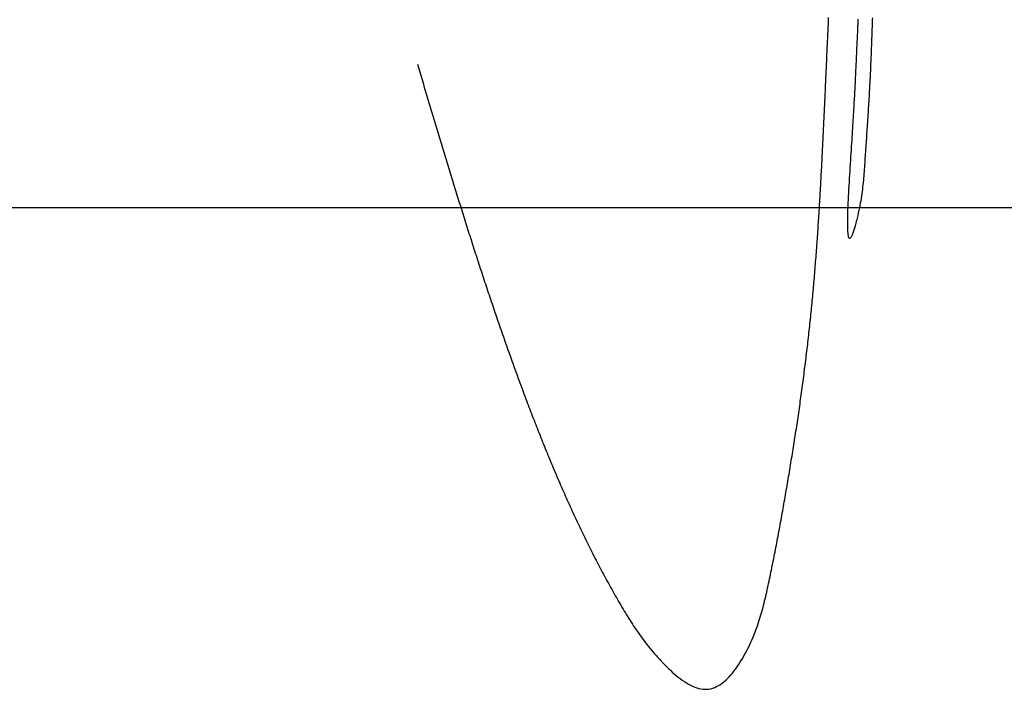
# Model space of a CAD drawing. Header units: millimetres. Extents: x 523431 to 527346, y -48565 to -47721.
# Tile 44 of 217: x 524183.45 to 524189.49, y -48000.7 to -47996.59. Entities that reach past the tile are written whole.
import ezdxf

# ---------------------------------------------------------------- set-up
doc = ezdxf.new("R2010")
doc.units = ezdxf.units.MM

msp = doc.modelspace()

# ---------------------------------------------------------------- linework, layer by layer
at = {"color": 174}
for p, q in [((524188.414, -47996.6347), (524188.4147, -47996.6205)), ((524188.4147, -47996.6205), (524188.4153, -47996.6064)), ((524188.4153, -47996.6064), (524188.416, -47996.5922)), ((524188.416, -47996.5922), (524188.4166, -47996.5781)), ((524188.5966, -47996.6295), (524188.5973, -47996.6156)), ((524188.5973, -47996.6156), (524188.598, -47996.6016)), ((524188.598, -47996.6016), (524188.5987, -47996.5876)), ((524188.6832, -47996.6211), (524188.6827, -47996.6352)), ((524188.6837, -47996.607), (524188.6832, -47996.6211)), ((524188.6842, -47996.5929), (524188.6837, -47996.607)), ((524188.6847, -47996.5788), (524188.6842, -47996.5929)), ((524188.4115, -47996.6913), (524188.4121, -47996.6771)), ((524188.4121, -47996.6771), (524188.4128, -47996.663)), ((524188.4128, -47996.663), (524188.4134, -47996.6488)), ((524188.4134, -47996.6488), (524188.414, -47996.6347)), ((524188.5935, -47996.6977), (524188.5941, -47996.6842)), ((524188.5941, -47996.6842), (524188.5947, -47996.6707)), ((524188.5947, -47996.6707), (524188.5953, -47996.657)), ((524188.5953, -47996.657), (524188.596, -47996.6433)), ((524188.596, -47996.6433), (524188.5966, -47996.6295)), ((524188.6812, -47996.6776), (524188.6807, -47996.6917)), ((524188.6817, -47996.6634), (524188.6812, -47996.6776)), ((524188.6822, -47996.6493), (524188.6817, -47996.6634)), ((524188.6827, -47996.6352), (524188.6822, -47996.6493)), ((524188.409, -47996.7479), (524188.4096, -47996.7337)), ((524188.4096, -47996.7337), (524188.4102, -47996.7196)), ((524188.4102, -47996.7196), (524188.4109, -47996.7054)), ((524188.4109, -47996.7054), (524188.4115, -47996.6913)), ((524188.5911, -47996.7504), (524188.5917, -47996.7374)), ((524188.5917, -47996.7374), (524188.5923, -47996.7242)), ((524188.5923, -47996.7242), (524188.5928, -47996.711)), ((524188.5928, -47996.711), (524188.5935, -47996.6977)), ((524188.6792, -47996.7341), (524188.6787, -47996.7483)), ((524188.6797, -47996.72), (524188.6792, -47996.7341)), ((524188.6802, -47996.7058), (524188.6797, -47996.72)), ((524188.6807, -47996.6917), (524188.6802, -47996.7058)), ((524188.4059, -47996.8186), (524188.4065, -47996.8044)), ((524188.4065, -47996.8044), (524188.4071, -47996.7903)), ((524188.4071, -47996.7903), (524188.4077, -47996.7762)), ((524188.4077, -47996.7762), (524188.4084, -47996.762)), ((524188.4084, -47996.762), (524188.409, -47996.7479)), ((524188.5883, -47996.8136), (524188.5888, -47996.8012)), ((524188.5888, -47996.8012), (524188.5894, -47996.7887)), ((524188.5894, -47996.7887), (524188.5899, -47996.776)), ((524188.5899, -47996.776), (524188.5905, -47996.7633)), ((524188.5905, -47996.7633), (524188.5911, -47996.7504)), ((524188.6766, -47996.805), (524188.676, -47996.8192)), ((524188.6771, -47996.7908), (524188.6766, -47996.805)), ((524188.6777, -47996.7766), (524188.6771, -47996.7908)), ((524188.6782, -47996.7625), (524188.6777, -47996.7766)), ((524188.6787, -47996.7483), (524188.6782, -47996.7625)), ((524185.8939, -47996.8644), (524185.898, -47996.8778)), ((524188.4034, -47996.8752), (524188.404, -47996.861)), ((524188.404, -47996.861), (524188.4046, -47996.8469)), ((524188.4046, -47996.8469), (524188.4052, -47996.8327)), ((524188.4052, -47996.8327), (524188.4059, -47996.8186)), ((524188.5855, -47996.8741), (524188.5861, -47996.8621)), ((524188.5861, -47996.8621), (524188.5866, -47996.8501)), ((524188.5866, -47996.8501), (524188.5872, -47996.838)), ((524188.5872, -47996.838), (524188.5877, -47996.8258)), ((524188.5877, -47996.8258), (524188.5883, -47996.8136)), ((524188.6743, -47996.8619), (524188.6737, -47996.8762)), ((524188.6749, -47996.8477), (524188.6743, -47996.8619)), ((524188.6755, -47996.8335), (524188.6749, -47996.8477)), ((524188.676, -47996.8192), (524188.6755, -47996.8335)), ((524185.898, -47996.8778), (524185.902, -47996.8913)), ((524185.902, -47996.8913), (524185.906, -47996.9048)), ((524185.906, -47996.9048), (524185.91, -47996.9183)), ((524185.91, -47996.9183), (524185.914, -47996.9318)), ((524188.4008, -47996.9318), (524188.4015, -47996.9176)), ((524188.4015, -47996.9176), (524188.4021, -47996.9035)), ((524188.4021, -47996.9035), (524188.4027, -47996.8893)), ((524188.4027, -47996.8893), (524188.4034, -47996.8752)), ((524188.5827, -47996.9338), (524188.5833, -47996.9219)), ((524188.5833, -47996.9219), (524188.5839, -47996.9099)), ((524188.5839, -47996.9099), (524188.5844, -47996.898)), ((524188.5844, -47996.898), (524188.585, -47996.886)), ((524188.585, -47996.886), (524188.5855, -47996.8741)), ((524188.6718, -47996.919), (524188.6711, -47996.9333)), ((524188.6724, -47996.9047), (524188.6718, -47996.919)), ((524188.6731, -47996.8904), (524188.6724, -47996.9047)), ((524188.6737, -47996.8762), (524188.6731, -47996.8904)), ((524185.914, -47996.9318), (524185.918, -47996.9453)), ((524185.918, -47996.9453), (524185.9221, -47996.9588)), ((524185.9221, -47996.9588), (524185.9261, -47996.9722)), ((524185.9261, -47996.9722), (524185.9301, -47996.9857)), ((524185.9301, -47996.9857), (524185.9341, -47996.9992)), ((524188.3983, -47996.9884), (524188.399, -47996.9742)), ((524188.399, -47996.9742), (524188.3996, -47996.9601)), ((524188.3996, -47996.9601), (524188.4002, -47996.9459)), ((524188.4002, -47996.9459), (524188.4008, -47996.9318)), ((524188.5797, -47996.9948), (524188.5804, -47996.9824)), ((524188.5804, -47996.9824), (524188.581, -47996.9702)), ((524188.581, -47996.9702), (524188.5816, -47996.958)), ((524188.5816, -47996.958), (524188.5822, -47996.9459)), ((524188.5822, -47996.9459), (524188.5827, -47996.9338)), ((524188.669, -47996.9763), (524188.6682, -47996.9907)), ((524188.6697, -47996.962), (524188.669, -47996.9763)), ((524188.6704, -47996.9476), (524188.6697, -47996.962)), ((524188.6711, -47996.9333), (524188.6704, -47996.9476)), ((524185.9341, -47996.9992), (524185.9381, -47997.0127)), ((524185.9381, -47997.0127), (524185.9422, -47997.0262)), ((524185.9422, -47997.0262), (524185.9462, -47997.0397)), ((524185.9462, -47997.0397), (524185.9502, -47997.0531)), ((524188.3952, -47997.0591), (524188.3958, -47997.045)), ((524188.3958, -47997.045), (524188.3964, -47997.0308)), ((524188.3964, -47997.0308), (524188.3971, -47997.0167)), ((524188.3971, -47997.0167), (524188.3977, -47997.0025)), ((524188.3977, -47997.0025), (524188.3983, -47996.9884)), ((524188.5764, -47997.0592), (524188.5771, -47997.0459)), ((524188.5771, -47997.0459), (524188.5778, -47997.0329)), ((524188.5778, -47997.0329), (524188.5785, -47997.0201)), ((524188.5785, -47997.0201), (524188.5791, -47997.0074)), ((524188.5791, -47997.0074), (524188.5797, -47996.9948)), ((524188.6659, -47997.0338), (524188.6651, -47997.0481)), ((524188.6667, -47997.0194), (524188.6659, -47997.0338)), ((524188.6674, -47997.005), (524188.6667, -47997.0194)), ((524188.6682, -47996.9907), (524188.6674, -47997.005)), ((524185.9502, -47997.0531), (524185.9542, -47997.0666)), ((524185.9542, -47997.0666), (524185.9583, -47997.0801)), ((524185.9583, -47997.0801), (524185.9623, -47997.0936)), ((524185.9623, -47997.0936), (524185.9663, -47997.1071)), ((524185.9663, -47997.1071), (524185.9704, -47997.1206)), ((524188.3926, -47997.1157), (524188.3932, -47997.1016)), ((524188.3932, -47997.1016), (524188.3939, -47997.0874)), ((524188.3939, -47997.0874), (524188.3945, -47997.0733)), ((524188.3945, -47997.0733), (524188.3952, -47997.0591)), ((524188.5733, -47997.1144), (524188.5741, -47997.1002)), ((524188.5741, -47997.1002), (524188.5749, -47997.0863)), ((524188.5749, -47997.0863), (524188.5756, -47997.0726)), ((524188.5756, -47997.0726), (524188.5764, -47997.0592)), ((524188.6617, -47997.1055), (524188.6608, -47997.1199)), ((524188.6625, -47997.0912), (524188.6617, -47997.1055)), ((524188.6634, -47997.0768), (524188.6625, -47997.0912)), ((524188.6642, -47997.0625), (524188.6634, -47997.0768)), ((524188.6651, -47997.0481), (524188.6642, -47997.0625)), ((524185.9704, -47997.1206), (524185.9744, -47997.134)), ((524185.9744, -47997.134), (524185.9784, -47997.1475)), ((524185.9784, -47997.1475), (524185.9825, -47997.161)), ((524185.9825, -47997.161), (524185.9865, -47997.1745)), ((524188.39, -47997.1723), (524188.3907, -47997.1581)), ((524188.3907, -47997.1581), (524188.3913, -47997.144)), ((524188.3913, -47997.144), (524188.3919, -47997.1298)), ((524188.3919, -47997.1298), (524188.3926, -47997.1157)), ((524188.5698, -47997.1741), (524188.5708, -47997.1587)), ((524188.5708, -47997.1587), (524188.5716, -47997.1436)), ((524188.5716, -47997.1436), (524188.5725, -47997.1288)), ((524188.5725, -47997.1288), (524188.5733, -47997.1144)), ((524188.6581, -47997.1628), (524188.6572, -47997.1771)), ((524188.659, -47997.1485), (524188.6581, -47997.1628)), ((524188.6599, -47997.1342), (524188.659, -47997.1485)), ((524188.6608, -47997.1199), (524188.6599, -47997.1342)), ((524185.9865, -47997.1745), (524185.9905, -47997.188)), ((524185.9905, -47997.188), (524185.9946, -47997.2015)), ((524185.9946, -47997.2015), (524185.9986, -47997.2149)), ((524185.9986, -47997.2149), (524186.0027, -47997.2284)), ((524186.0027, -47997.2284), (524186.0067, -47997.2419)), ((524188.3867, -47997.243), (524188.3874, -47997.2289)), ((524188.3874, -47997.2289), (524188.388, -47997.2147)), ((524188.388, -47997.2147), (524188.3887, -47997.2006)), ((524188.3887, -47997.2006), (524188.3893, -47997.1864)), ((524188.3893, -47997.1864), (524188.39, -47997.1723)), ((524188.5659, -47997.2393), (524188.5669, -47997.2224)), ((524188.5669, -47997.2224), (524188.5679, -47997.2059)), ((524188.5679, -47997.2059), (524188.5689, -47997.1898)), ((524188.5689, -47997.1898), (524188.5698, -47997.1741)), ((524188.6545, -47997.2198), (524188.6536, -47997.234)), ((524188.6554, -47997.2056), (524188.6545, -47997.2198)), ((524188.6563, -47997.1913), (524188.6554, -47997.2056)), ((524188.6572, -47997.1771), (524188.6563, -47997.1913)), ((524186.0067, -47997.2419), (524186.0108, -47997.2554)), ((524186.0108, -47997.2554), (524186.0148, -47997.2689)), ((524186.0148, -47997.2689), (524186.0189, -47997.2824)), ((524186.0189, -47997.2824), (524186.023, -47997.2959)), ((524188.384, -47997.2996), (524188.3847, -47997.2855)), ((524188.3847, -47997.2855), (524188.3853, -47997.2713)), ((524188.3853, -47997.2713), (524188.386, -47997.2572)), ((524188.386, -47997.2572), (524188.3867, -47997.243)), ((524188.5625, -47997.2925), (524188.5637, -47997.2744)), ((524188.5637, -47997.2744), (524188.5648, -47997.2566)), ((524188.5648, -47997.2566), (524188.5659, -47997.2393)), ((524188.6507, -47997.2764), (524188.6498, -47997.2905)), ((524188.6517, -47997.2623), (524188.6507, -47997.2764)), ((524188.6526, -47997.2482), (524188.6517, -47997.2623)), ((524188.6536, -47997.234), (524188.6526, -47997.2482)), ((524186.023, -47997.2959), (524186.027, -47997.3093)), ((524186.027, -47997.3093), (524186.0311, -47997.3228)), ((524186.0311, -47997.3228), (524186.0352, -47997.3363)), ((524186.0352, -47997.3363), (524186.0392, -47997.3498)), ((524188.3812, -47997.3562), (524188.3819, -47997.342)), ((524188.3819, -47997.342), (524188.3826, -47997.3279)), ((524188.3826, -47997.3279), (524188.3833, -47997.3138)), ((524188.3833, -47997.3138), (524188.384, -47997.2996)), ((524188.5588, -47997.3499), (524188.5601, -47997.3303)), ((524188.5601, -47997.3303), (524188.5613, -47997.3112)), ((524188.5613, -47997.3112), (524188.5625, -47997.2925)), ((524188.646, -47997.3464), (524188.6451, -47997.3602)), ((524188.647, -47997.3324), (524188.646, -47997.3464)), ((524188.6479, -47997.3185), (524188.647, -47997.3324)), ((524188.6489, -47997.3045), (524188.6479, -47997.3185)), ((524188.6498, -47997.2905), (524188.6489, -47997.3045)), ((524186.0392, -47997.3498), (524186.0433, -47997.3633)), ((524186.0433, -47997.3633), (524186.0474, -47997.3768)), ((524186.0474, -47997.3768), (524186.0515, -47997.3903)), ((524186.0515, -47997.3903), (524186.0556, -47997.4037)), ((524186.0556, -47997.4037), (524186.0597, -47997.4172)), ((524188.3784, -47997.4128), (524188.3791, -47997.3986)), ((524188.3791, -47997.3986), (524188.3798, -47997.3845)), ((524188.3798, -47997.3845), (524188.3805, -47997.3703)), ((524188.3805, -47997.3703), (524188.3812, -47997.3562)), ((524188.5548, -47997.4116), (524188.5562, -47997.3906)), ((524188.5562, -47997.3906), (524188.5575, -47997.37)), ((524188.5575, -47997.37), (524188.5588, -47997.3499)), ((524188.6423, -47997.4016), (524188.6414, -47997.4152)), ((524188.6432, -47997.3878), (524188.6423, -47997.4016)), ((524188.6442, -47997.3741), (524188.6432, -47997.3878)), ((524188.6451, -47997.3602), (524188.6442, -47997.3741)), ((524186.0597, -47997.4172), (524186.0637, -47997.4307)), ((524186.0637, -47997.4307), (524186.0678, -47997.4442)), ((524186.0678, -47997.4442), (524186.0719, -47997.4577)), ((524186.0719, -47997.4577), (524186.0761, -47997.4712)), ((524188.3747, -47997.4835), (524188.3755, -47997.4693)), ((524188.3755, -47997.4693), (524188.3762, -47997.4552)), ((524188.3762, -47997.4552), (524188.3769, -47997.441)), ((524188.3769, -47997.441), (524188.3777, -47997.4269)), ((524188.3777, -47997.4269), (524188.3784, -47997.4128)), ((524188.5505, -47997.4767), (524188.5519, -47997.4547)), ((524188.5519, -47997.4547), (524188.5534, -47997.433)), ((524188.5534, -47997.433), (524188.5548, -47997.4116)), ((524188.6378, -47997.4694), (524188.6369, -47997.4829)), ((524188.6387, -47997.456), (524188.6378, -47997.4694)), ((524188.6396, -47997.4424), (524188.6387, -47997.456)), ((524188.6405, -47997.4289), (524188.6396, -47997.4424)), ((524188.6414, -47997.4152), (524188.6405, -47997.4289)), ((524186.0761, -47997.4712), (524186.0802, -47997.4847)), ((524186.0802, -47997.4847), (524186.0843, -47997.4982)), ((524186.0843, -47997.4982), (524186.0884, -47997.5116)), ((524186.0884, -47997.5116), (524186.0925, -47997.5251)), ((524186.0925, -47997.5251), (524186.0967, -47997.5386)), ((524188.3717, -47997.54), (524188.3725, -47997.5259)), ((524188.3725, -47997.5259), (524188.3732, -47997.5118)), ((524188.3732, -47997.5118), (524188.374, -47997.4976)), ((524188.374, -47997.4976), (524188.3747, -47997.4835)), ((524188.5463, -47997.5433), (524188.5477, -47997.521)), ((524188.5477, -47997.521), (524188.5491, -47997.4988)), ((524188.5491, -47997.4988), (524188.5505, -47997.4767)), ((524188.6341, -47997.523), (524188.633, -47997.5364)), ((524188.635, -47997.5096), (524188.6341, -47997.523)), ((524188.636, -47997.4963), (524188.635, -47997.5096)), ((524188.6369, -47997.4829), (524188.636, -47997.4963)), ((524186.0967, -47997.5386), (524186.1008, -47997.5521)), ((524186.1008, -47997.5521), (524186.1049, -47997.5656)), ((524186.1049, -47997.5656), (524186.1091, -47997.5791)), ((524186.1091, -47997.5791), (524186.1132, -47997.5926)), ((524188.3686, -47997.5966), (524188.3694, -47997.5824)), ((524188.3694, -47997.5824), (524188.3702, -47997.5683)), ((524188.3702, -47997.5683), (524188.371, -47997.5542)), ((524188.371, -47997.5542), (524188.3717, -47997.54)), ((524188.5423, -47997.6098), (524188.5436, -47997.5877)), ((524188.5436, -47997.5877), (524188.5449, -47997.5655)), ((524188.5449, -47997.5655), (524188.5463, -47997.5433)), ((524188.6282, -47997.5903), (524188.6268, -47997.604)), ((524188.6296, -47997.5768), (524188.6282, -47997.5903)), ((524188.6308, -47997.5633), (524188.6296, -47997.5768)), ((524188.6319, -47997.5498), (524188.6308, -47997.5633)), ((524188.633, -47997.5364), (524188.6319, -47997.5498)), ((524186.1132, -47997.5926), (524186.1174, -47997.6061)), ((524186.1174, -47997.6061), (524186.1215, -47997.6195)), ((524186.1215, -47997.6195), (524186.1257, -47997.633)), ((524186.1257, -47997.633), (524186.1298, -47997.6465)), ((524186.1298, -47997.6465), (524186.134, -47997.66)), ((524188.3654, -47997.6531), (524188.3662, -47997.639)), ((524188.3662, -47997.639), (524188.367, -47997.6249)), ((524188.367, -47997.6249), (524188.3678, -47997.6107)), ((524188.3678, -47997.6107), (524188.3686, -47997.5966)), ((524188.5399, -47997.6532), (524188.5411, -47997.6316)), ((524188.5411, -47997.6316), (524188.5423, -47997.6098)), ((524188.6219, -47997.6454), (524188.6199, -47997.6595)), ((524188.6236, -47997.6315), (524188.6219, -47997.6454)), ((524188.6253, -47997.6177), (524188.6236, -47997.6315)), ((524188.6268, -47997.604), (524188.6253, -47997.6177)), ((524186.134, -47997.66), (524186.1382, -47997.6735)), ((524186.1382, -47997.6735), (524186.1424, -47997.687)), ((524186.1424, -47997.687), (524186.1466, -47997.7005)), ((524186.1466, -47997.7005), (524186.1508, -47997.714)), ((524188.3613, -47997.7238), (524188.3621, -47997.7097)), ((524188.3621, -47997.7097), (524188.3629, -47997.6955)), ((524188.3629, -47997.6955), (524188.3638, -47997.6814)), ((524188.3638, -47997.6814), (524188.3646, -47997.6673)), ((524188.3646, -47997.6673), (524188.3654, -47997.6531)), ((524188.5368, -47997.7157), (524188.5378, -47997.6953)), ((524188.5378, -47997.6953), (524188.5388, -47997.6744)), ((524188.5388, -47997.6744), (524188.5399, -47997.6532)), ((524188.6133, -47997.7025), (524188.6107, -47997.7171)), ((524188.6157, -47997.688), (524188.6133, -47997.7025)), ((524188.6179, -47997.6736), (524188.6157, -47997.688)), ((524188.6199, -47997.6595), (524188.6179, -47997.6736)), ((524186.1508, -47997.714), (524186.155, -47997.7275)), ((524186.155, -47997.7275), (524186.1592, -47997.741)), ((524186.1592, -47997.741), (524186.1634, -47997.7544)), ((524186.1634, -47997.7544), (524186.1676, -47997.7679)), ((524186.1676, -47997.7679), (524186.1718, -47997.7814)), ((524188.3578, -47997.7803), (524188.3586, -47997.7662)), ((524188.3586, -47997.7662), (524188.3595, -47997.7521)), ((524188.3595, -47997.7521), (524188.3604, -47997.7379)), ((524188.3604, -47997.7379), (524188.3613, -47997.7238)), ((524188.5346, -47997.7736), (524188.5352, -47997.7549)), ((524188.5352, -47997.7549), (524188.536, -47997.7356)), ((524188.536, -47997.7356), (524188.5368, -47997.7157)), ((524188.6018, -47997.7623), (524188.5984, -47997.7777)), ((524188.605, -47997.747), (524188.6018, -47997.7623)), ((524188.6079, -47997.732), (524188.605, -47997.747)), ((524188.6107, -47997.7171), (524188.6079, -47997.732)), ((524186.1718, -47997.7814), (524186.1761, -47997.7949)), ((524186.1761, -47997.7949), (524186.1803, -47997.8084)), ((524186.1803, -47997.8084), (524186.1845, -47997.8219)), ((524186.1845, -47997.8219), (524186.1888, -47997.8354)), ((524188.3541, -47997.8369), (524188.3551, -47997.8227)), ((524188.3551, -47997.8227), (524188.356, -47997.8086)), ((524188.356, -47997.8086), (524188.3569, -47997.7945)), ((524188.3569, -47997.7945), (524188.3578, -47997.7803)), ((524188.5334, -47997.8407), (524188.5335, -47997.8252)), ((524188.5335, -47997.8252), (524188.5337, -47997.8088)), ((524188.5337, -47997.8088), (524188.5341, -47997.7916)), ((524188.5341, -47997.7916), (524188.5346, -47997.7736)), ((524188.587, -47997.8252), (524188.5828, -47997.8409)), ((524188.591, -47997.8093), (524188.587, -47997.8252)), ((524188.5948, -47997.7934), (524188.591, -47997.8093)), ((524188.5984, -47997.7777), (524188.5948, -47997.7934)), ((524186.1888, -47997.8354), (524186.193, -47997.8489)), ((524186.193, -47997.8489), (524186.1973, -47997.8624)), ((524186.1973, -47997.8624), (524186.2016, -47997.8759)), ((524186.2016, -47997.8759), (524186.2058, -47997.8894)), ((524186.2058, -47997.8894), (524186.2101, -47997.9029)), ((524188.3504, -47997.8934), (524188.3513, -47997.8793)), ((524188.3513, -47997.8793), (524188.3523, -47997.8651)), ((524188.3523, -47997.8651), (524188.3532, -47997.851)), ((524188.3532, -47997.851), (524188.3541, -47997.8369)), ((524188.5335, -47997.8552), (524188.5334, -47997.8407)), ((524188.5337, -47997.8688), (524188.5335, -47997.8552)), ((524188.5341, -47997.8812), (524188.5337, -47997.8688)), ((524188.5347, -47997.8925), (524188.5341, -47997.8812)), ((524188.5354, -47997.9026), (524188.5347, -47997.8925)), ((524188.5702, -47997.884), (524188.5662, -47997.8963)), ((524188.5744, -47997.8705), (524188.5702, -47997.884)), ((524188.5786, -47997.8561), (524188.5744, -47997.8705)), ((524188.5828, -47997.8409), (524188.5786, -47997.8561)), ((524186.2101, -47997.9029), (524186.2144, -47997.9164)), ((524186.2144, -47997.9164), (524186.2187, -47997.9298)), ((524186.2187, -47997.9298), (524186.223, -47997.9433)), ((524186.223, -47997.9433), (524186.2273, -47997.9568)), ((524188.3454, -47997.964), (524188.3464, -47997.9499)), ((524188.3464, -47997.9499), (524188.3474, -47997.9358)), ((524188.3474, -47997.9358), (524188.3484, -47997.9216)), ((524188.3484, -47997.9216), (524188.3494, -47997.9075)), ((524188.3494, -47997.9075), (524188.3504, -47997.8934)), ((524188.5364, -47997.9115), (524188.5354, -47997.9026)), ((524188.5376, -47997.919), (524188.5364, -47997.9115)), ((524188.5389, -47997.9251), (524188.5376, -47997.919)), ((524188.5405, -47997.9297), (524188.5389, -47997.9251)), ((524188.5424, -47997.9329), (524188.5405, -47997.9297)), ((524188.5444, -47997.9344), (524188.5424, -47997.9329)), ((524188.5467, -47997.9343), (524188.5444, -47997.9344)), ((524188.5493, -47997.9325), (524188.5467, -47997.9343)), ((524188.5522, -47997.929), (524188.5493, -47997.9325)), ((524188.5553, -47997.9236), (524188.5522, -47997.929)), ((524188.5587, -47997.9163), (524188.5553, -47997.9236)), ((524188.5623, -47997.9071), (524188.5587, -47997.9163)), ((524188.5662, -47997.8963), (524188.5623, -47997.9071)), ((524186.2273, -47997.9568), (524186.2316, -47997.9703)), ((524186.2316, -47997.9703), (524186.236, -47997.9838)), ((524186.236, -47997.9838), (524186.2403, -47997.9973)), ((524186.2403, -47997.9973), (524186.2446, -47998.0108)), ((524186.2446, -47998.0108), (524186.249, -47998.0243)), ((524188.3413, -47998.0205), (524188.3423, -47998.0064)), ((524188.3423, -47998.0064), (524188.3434, -47997.9923)), ((524188.3434, -47997.9923), (524188.3444, -47997.9782)), ((524188.3444, -47997.9782), (524188.3454, -47997.964)), ((524186.249, -47998.0243), (524186.2534, -47998.0378)), ((524186.2534, -47998.0378), (524186.2577, -47998.0513)), ((524186.2577, -47998.0513), (524186.2621, -47998.0648)), ((524186.2621, -47998.0648), (524186.2665, -47998.0783)), ((524188.3369, -47998.077), (524188.338, -47998.0629)), ((524188.338, -47998.0629), (524188.3391, -47998.0488)), ((524188.3391, -47998.0488), (524188.3402, -47998.0346)), ((524188.3402, -47998.0346), (524188.3413, -47998.0205)), ((524186.2665, -47998.0783), (524186.2709, -47998.0918)), ((524186.2709, -47998.0918), (524186.2753, -47998.1053)), ((524186.2753, -47998.1053), (524186.2797, -47998.1188)), ((524186.2797, -47998.1188), (524186.2841, -47998.1323)), ((524186.2841, -47998.1323), (524186.2885, -47998.1458)), ((524188.3312, -47998.1476), (524188.3324, -47998.1335)), ((524188.3324, -47998.1335), (524188.3335, -47998.1194)), ((524188.3335, -47998.1194), (524188.3347, -47998.1052)), ((524188.3347, -47998.1052), (524188.3358, -47998.0911)), ((524188.3358, -47998.0911), (524188.3369, -47998.077)), ((524186.2885, -47998.1458), (524186.2929, -47998.1593)), ((524186.2929, -47998.1593), (524186.2974, -47998.1728)), ((524186.2974, -47998.1728), (524186.3018, -47998.1863)), ((524186.3018, -47998.1863), (524186.3063, -47998.1998)), ((524188.3264, -47998.2041), (524188.3276, -47998.1899)), ((524188.3276, -47998.1899), (524188.3288, -47998.1758)), ((524188.3288, -47998.1758), (524188.33, -47998.1617)), ((524188.33, -47998.1617), (524188.3312, -47998.1476)), ((524186.3063, -47998.1998), (524186.3107, -47998.2133)), ((524186.3107, -47998.2133), (524186.3152, -47998.2268)), ((524186.3152, -47998.2268), (524186.3197, -47998.2403)), ((524186.3197, -47998.2403), (524186.3242, -47998.2538)), ((524186.3242, -47998.2538), (524186.3287, -47998.2673)), ((524188.3214, -47998.2605), (524188.3227, -47998.2464)), ((524188.3227, -47998.2464), (524188.3239, -47998.2323)), ((524188.3239, -47998.2323), (524188.3252, -47998.2182)), ((524188.3252, -47998.2182), (524188.3264, -47998.2041)), ((524186.3287, -47998.2673), (524186.3332, -47998.2808)), ((524186.3332, -47998.2808), (524186.3377, -47998.2943)), ((524186.3377, -47998.2943), (524186.3423, -47998.3078)), ((524186.3423, -47998.3078), (524186.3468, -47998.3213)), ((524188.3161, -47998.3169), (524188.3175, -47998.3028)), ((524188.3175, -47998.3028), (524188.3188, -47998.2887)), ((524188.3188, -47998.2887), (524188.3201, -47998.2746)), ((524188.3201, -47998.2746), (524188.3214, -47998.2605)), ((524186.3468, -47998.3213), (524186.3514, -47998.3348)), ((524186.3514, -47998.3348), (524186.3559, -47998.3483)), ((524186.3559, -47998.3483), (524186.3605, -47998.3618)), ((524186.3605, -47998.3618), (524186.3651, -47998.3753)), ((524186.3651, -47998.3753), (524186.3697, -47998.3889)), ((524188.3092, -47998.3875), (524188.3106, -47998.3734)), ((524188.3106, -47998.3734), (524188.312, -47998.3593)), ((524188.312, -47998.3593), (524188.3134, -47998.3452)), ((524188.3134, -47998.3452), (524188.3148, -47998.3311)), ((524188.3148, -47998.3311), (524188.3161, -47998.3169)), ((524186.3697, -47998.3889), (524186.3743, -47998.4024)), ((524186.3743, -47998.4024), (524186.3789, -47998.4159)), ((524186.3789, -47998.4159), (524186.3835, -47998.4294)), ((524186.3835, -47998.4294), (524186.3881, -47998.4429)), ((524188.3034, -47998.4439), (524188.3049, -47998.4298)), ((524188.3049, -47998.4298), (524188.3064, -47998.4157)), ((524188.3064, -47998.4157), (524188.3078, -47998.4016)), ((524188.3078, -47998.4016), (524188.3092, -47998.3875)), ((524186.3881, -47998.4429), (524186.3928, -47998.4564)), ((524186.3928, -47998.4564), (524186.3974, -47998.4699)), ((524186.3974, -47998.4699), (524186.4021, -47998.4834)), ((524186.4021, -47998.4834), (524186.4068, -47998.4969)), ((524186.4068, -47998.4969), (524186.4115, -47998.5104)), ((524188.2974, -47998.5002), (524188.2989, -47998.4862)), ((524188.2989, -47998.4862), (524188.3004, -47998.4721)), ((524188.3004, -47998.4721), (524188.3019, -47998.458)), ((524188.3019, -47998.458), (524188.3034, -47998.4439)), ((524186.4115, -47998.5104), (524186.4162, -47998.5239)), ((524186.4162, -47998.5239), (524186.4209, -47998.5374)), ((524186.4209, -47998.5374), (524186.4256, -47998.5509)), ((524186.4256, -47998.5509), (524186.4303, -47998.5645)), ((524188.2895, -47998.5707), (524188.2911, -47998.5566)), ((524188.2911, -47998.5566), (524188.2927, -47998.5425)), ((524188.2927, -47998.5425), (524188.2943, -47998.5284)), ((524188.2943, -47998.5284), (524188.2958, -47998.5143)), ((524188.2958, -47998.5143), (524188.2974, -47998.5002)), ((524186.4303, -47998.5645), (524186.4351, -47998.578)), ((524186.4351, -47998.578), (524186.4398, -47998.5915)), ((524186.4398, -47998.5915), (524186.4446, -47998.605)), ((524186.4446, -47998.605), (524186.4494, -47998.6185)), ((524188.283, -47998.627), (524188.2846, -47998.6129)), ((524188.2846, -47998.6129), (524188.2863, -47998.5988)), ((524188.2863, -47998.5988), (524188.2879, -47998.5847)), ((524188.2879, -47998.5847), (524188.2895, -47998.5707)), ((524186.4494, -47998.6185), (524186.4542, -47998.632)), ((524186.4542, -47998.632), (524186.459, -47998.6455)), ((524186.459, -47998.6455), (524186.4638, -47998.6591)), ((524186.4638, -47998.6591), (524186.4686, -47998.6726)), ((524186.4686, -47998.6726), (524186.4735, -47998.6861)), ((524188.2762, -47998.6833), (524188.2779, -47998.6692)), ((524188.2779, -47998.6692), (524188.2796, -47998.6551)), ((524188.2796, -47998.6551), (524188.2813, -47998.641)), ((524188.2813, -47998.641), (524188.283, -47998.627)), ((524186.4735, -47998.6861), (524186.4783, -47998.6996)), ((524186.4783, -47998.6996), (524186.4832, -47998.7131)), ((524186.4832, -47998.7131), (524186.4881, -47998.7266)), ((524186.4881, -47998.7266), (524186.493, -47998.7402)), ((524188.2692, -47998.7395), (524188.2709, -47998.7254)), ((524188.2709, -47998.7254), (524188.2727, -47998.7114)), ((524188.2727, -47998.7114), (524188.2745, -47998.6973)), ((524188.2745, -47998.6973), (524188.2762, -47998.6833)), ((524186.493, -47998.7402), (524186.4979, -47998.7537)), ((524186.4979, -47998.7537), (524186.5028, -47998.7672)), ((524186.5028, -47998.7672), (524186.5077, -47998.7807)), ((524186.5077, -47998.7807), (524186.5126, -47998.7942)), ((524186.5126, -47998.7942), (524186.5176, -47998.8077)), ((524188.2601, -47998.8097), (524188.2619, -47998.7957)), ((524188.2619, -47998.7957), (524188.2638, -47998.7816)), ((524188.2638, -47998.7816), (524188.2656, -47998.7676)), ((524188.2656, -47998.7676), (524188.2674, -47998.7535)), ((524188.2674, -47998.7535), (524188.2692, -47998.7395)), ((524186.5176, -47998.8077), (524186.5226, -47998.8212)), ((524186.5226, -47998.8212), (524186.5275, -47998.8347)), ((524186.5275, -47998.8347), (524186.5325, -47998.8482)), ((524186.5325, -47998.8482), (524186.5375, -47998.8617)), ((524188.2526, -47998.8658), (524188.2545, -47998.8518)), ((524188.2545, -47998.8518), (524188.2564, -47998.8378)), ((524188.2564, -47998.8378), (524188.2583, -47998.8237)), ((524188.2583, -47998.8237), (524188.2601, -47998.8097)), ((524186.5375, -47998.8617), (524186.5426, -47998.8752)), ((524186.5426, -47998.8752), (524186.5476, -47998.8887)), ((524186.5476, -47998.8887), (524186.5526, -47998.9022)), ((524186.5526, -47998.9022), (524186.5577, -47998.9157)), ((524186.5577, -47998.9157), (524186.5628, -47998.9292)), ((524188.2449, -47998.9219), (524188.2468, -47998.9079)), ((524188.2468, -47998.9079), (524188.2488, -47998.8939)), ((524188.2488, -47998.8939), (524188.2507, -47998.8798)), ((524188.2507, -47998.8798), (524188.2526, -47998.8658)), ((524186.5628, -47998.9292), (524186.5679, -47998.9427)), ((524186.5679, -47998.9427), (524186.573, -47998.9562)), ((524186.573, -47998.9562), (524186.5781, -47998.9696)), ((524186.5781, -47998.9696), (524186.5832, -47998.9831)), ((524188.235, -47998.9919), (524188.237, -47998.9779)), ((524188.237, -47998.9779), (524188.239, -47998.9639)), ((524188.239, -47998.9639), (524188.241, -47998.9499)), ((524188.241, -47998.9499), (524188.2429, -47998.9359)), ((524188.2429, -47998.9359), (524188.2449, -47998.9219)), ((524186.5832, -47998.9831), (524186.5884, -47998.9966)), ((524186.5884, -47998.9966), (524186.5935, -47999.01)), ((524186.5935, -47999.01), (524186.5987, -47999.0235)), ((524186.5987, -47999.0235), (524186.6039, -47999.0369)), ((524186.6039, -47999.0369), (524186.6091, -47999.0503)), ((524188.2268, -47999.0478), (524188.2288, -47999.0338)), ((524188.2288, -47999.0338), (524188.2309, -47999.0199)), ((524188.2309, -47999.0199), (524188.2329, -47999.0059)), ((524188.2329, -47999.0059), (524188.235, -47998.9919)), ((524186.6091, -47999.0503), (524186.6143, -47999.0638)), ((524186.6143, -47999.0638), (524186.6195, -47999.0772)), ((524186.6195, -47999.0772), (524186.6248, -47999.0906)), ((524186.6248, -47999.0906), (524186.63, -47999.104)), ((524188.2184, -47999.1037), (524188.2205, -47999.0897)), ((524188.2205, -47999.0897), (524188.2226, -47999.0758)), ((524188.2226, -47999.0758), (524188.2247, -47999.0618)), ((524188.2247, -47999.0618), (524188.2268, -47999.0478)), ((524186.63, -47999.104), (524186.6353, -47999.1174)), ((524186.6353, -47999.1174), (524186.6406, -47999.1308)), ((524186.6406, -47999.1308), (524186.6459, -47999.1442)), ((524186.6459, -47999.1442), (524186.6512, -47999.1576)), ((524186.6512, -47999.1576), (524186.6566, -47999.1709)), ((524188.2076, -47999.1735), (524188.2098, -47999.1595)), ((524188.2098, -47999.1595), (524188.2119, -47999.1456)), ((524188.2119, -47999.1456), (524188.2141, -47999.1316)), ((524188.2141, -47999.1316), (524188.2162, -47999.1177)), ((524188.2162, -47999.1177), (524188.2184, -47999.1037)), ((524186.6566, -47999.1709), (524186.6619, -47999.1843)), ((524186.6619, -47999.1843), (524186.6673, -47999.1977)), ((524186.6673, -47999.1977), (524186.6727, -47999.211)), ((524186.6727, -47999.211), (524186.6781, -47999.2243)), ((524188.1987, -47999.2293), (524188.201, -47999.2154)), ((524188.201, -47999.2154), (524188.2032, -47999.2014)), ((524188.2032, -47999.2014), (524188.2054, -47999.1874)), ((524188.2054, -47999.1874), (524188.2076, -47999.1735)), ((524186.6781, -47999.2243), (524186.6835, -47999.2376)), ((524186.6835, -47999.2376), (524186.6889, -47999.2509)), ((524186.6889, -47999.2509), (524186.6944, -47999.2642)), ((524186.6944, -47999.2642), (524186.6999, -47999.2775)), ((524186.6999, -47999.2775), (524186.7053, -47999.2908)), ((524188.1897, -47999.2852), (524188.192, -47999.2712)), ((524188.192, -47999.2712), (524188.1942, -47999.2572)), ((524188.1942, -47999.2572), (524188.1965, -47999.2433)), ((524188.1965, -47999.2433), (524188.1987, -47999.2293)), ((524186.7053, -47999.2908), (524186.7108, -47999.3041)), ((524186.7108, -47999.3041), (524186.7164, -47999.3173)), ((524186.7164, -47999.3173), (524186.7219, -47999.3305)), ((524186.7219, -47999.3305), (524186.7274, -47999.3438)), ((524188.1782, -47999.355), (524188.1805, -47999.341)), ((524188.1805, -47999.341), (524188.1828, -47999.3271)), ((524188.1828, -47999.3271), (524188.1851, -47999.3131)), ((524188.1851, -47999.3131), (524188.1874, -47999.2991)), ((524188.1874, -47999.2991), (524188.1897, -47999.2852)), ((524186.7274, -47999.3438), (524186.733, -47999.357)), ((524186.733, -47999.357), (524186.7386, -47999.3702)), ((524186.7386, -47999.3702), (524186.7442, -47999.3834)), ((524186.7442, -47999.3834), (524186.7498, -47999.3965)), ((524186.7498, -47999.3965), (524186.7554, -47999.4097)), ((524188.1688, -47999.411), (524188.1711, -47999.397)), ((524188.1711, -47999.397), (524188.1735, -47999.383)), ((524188.1735, -47999.383), (524188.1759, -47999.369)), ((524188.1759, -47999.369), (524188.1782, -47999.355)), ((524186.7554, -47999.4097), (524186.7611, -47999.4228)), ((524186.7611, -47999.4228), (524186.7667, -47999.436)), ((524186.7667, -47999.436), (524186.7724, -47999.4491)), ((524186.7724, -47999.4491), (524186.7781, -47999.4622)), ((524186.7781, -47999.4622), (524186.7839, -47999.4753)), ((524188.1592, -47999.467), (524188.1616, -47999.453)), ((524188.1616, -47999.453), (524188.164, -47999.439)), ((524188.164, -47999.439), (524188.1664, -47999.425)), ((524188.1664, -47999.425), (524188.1688, -47999.411)), ((524186.7839, -47999.4753), (524186.7896, -47999.4883)), ((524186.7896, -47999.4883), (524186.7953, -47999.5014)), ((524186.7953, -47999.5014), (524186.8011, -47999.5144)), ((524186.8011, -47999.5144), (524186.8069, -47999.5275)), ((524188.147, -47999.5372), (524188.1495, -47999.5231)), ((524188.1495, -47999.5231), (524188.1519, -47999.5091)), ((524188.1519, -47999.5091), (524188.1544, -47999.495)), ((524188.1544, -47999.495), (524188.1568, -47999.481)), ((524188.1568, -47999.481), (524188.1592, -47999.467)), ((524186.8069, -47999.5275), (524186.8127, -47999.5405)), ((524186.8127, -47999.5405), (524186.8185, -47999.5534)), ((524186.8185, -47999.5534), (524186.8244, -47999.5664)), ((524186.8244, -47999.5664), (524186.8303, -47999.5794)), ((524186.8303, -47999.5794), (524186.8361, -47999.5923)), ((524188.1371, -47999.5934), (524188.1396, -47999.5794)), ((524188.1396, -47999.5794), (524188.1421, -47999.5653)), ((524188.1421, -47999.5653), (524188.1446, -47999.5512)), ((524188.1446, -47999.5512), (524188.147, -47999.5372)), ((524186.8361, -47999.5923), (524186.842, -47999.6052)), ((524186.842, -47999.6052), (524186.848, -47999.6181)), ((524186.848, -47999.6181), (524186.8539, -47999.631)), ((524186.8539, -47999.631), (524186.8598, -47999.6439)), ((524186.8598, -47999.6439), (524186.8658, -47999.6567)), ((524188.127, -47999.6497), (524188.1296, -47999.6357)), ((524188.1296, -47999.6357), (524188.1321, -47999.6216)), ((524188.1321, -47999.6216), (524188.1346, -47999.6075)), ((524188.1346, -47999.6075), (524188.1371, -47999.5934)), ((524186.8658, -47999.6567), (524186.8718, -47999.6695)), ((524186.8718, -47999.6695), (524186.8778, -47999.6823)), ((524186.8778, -47999.6823), (524186.8839, -47999.6951)), ((524186.8839, -47999.6951), (524186.8899, -47999.7079)), ((524188.1168, -47999.706), (524188.1194, -47999.692)), ((524188.1194, -47999.692), (524188.1219, -47999.6779)), ((524188.1219, -47999.6779), (524188.1245, -47999.6638)), ((524188.1245, -47999.6638), (524188.127, -47999.6497)), ((524186.8899, -47999.7079), (524186.896, -47999.7206)), ((524186.896, -47999.7206), (524186.9021, -47999.7333)), ((524186.9021, -47999.7333), (524186.9082, -47999.746)), ((524186.9082, -47999.746), (524186.9143, -47999.7587)), ((524186.9143, -47999.7587), (524186.9205, -47999.7714)), ((524188.1037, -47999.7762), (524188.1064, -47999.7622)), ((524188.1064, -47999.7622), (524188.109, -47999.7481)), ((524188.109, -47999.7481), (524188.1116, -47999.7341)), ((524188.1116, -47999.7341), (524188.1142, -47999.7201)), ((524188.1142, -47999.7201), (524188.1168, -47999.706)), ((524186.9205, -47999.7714), (524186.9266, -47999.784)), ((524186.9266, -47999.784), (524186.9328, -47999.7966)), ((524186.9328, -47999.7966), (524186.939, -47999.8092)), ((524186.939, -47999.8092), (524186.9453, -47999.8218)), ((524186.9453, -47999.8218), (524186.9515, -47999.8343)), ((524188.0931, -47999.8321), (524188.0958, -47999.8182)), ((524188.0958, -47999.8182), (524188.0984, -47999.8042)), ((524188.0984, -47999.8042), (524188.1011, -47999.7902)), ((524188.1011, -47999.7902), (524188.1037, -47999.7762)), ((524186.9515, -47999.8343), (524186.9578, -47999.8469)), ((524186.9578, -47999.8469), (524186.9641, -47999.8594)), ((524186.9641, -47999.8594), (524186.9704, -47999.8718)), ((524186.9704, -47999.8718), (524186.9767, -47999.8843)), ((524186.9767, -47999.8843), (524186.983, -47999.8967)), ((524188.0822, -47999.8878), (524188.0849, -47999.8739)), ((524188.0849, -47999.8739), (524188.0877, -47999.86)), ((524188.0877, -47999.86), (524188.0904, -47999.8461)), ((524188.0904, -47999.8461), (524188.0931, -47999.8321)), ((524186.983, -47999.8967), (524186.9894, -47999.9091)), ((524186.9894, -47999.9091), (524186.9958, -47999.9215)), ((524186.9958, -47999.9215), (524187.0022, -47999.9339)), ((524187.0022, -47999.9339), (524187.0087, -47999.9462)), ((524187.0087, -47999.9462), (524187.0151, -47999.9585)), ((524188.0683, -47999.9569), (524188.0711, -47999.9431)), ((524188.0711, -47999.9431), (524188.0739, -47999.9293)), ((524188.0739, -47999.9293), (524188.0767, -47999.9155)), ((524188.0767, -47999.9155), (524188.0794, -47999.9016)), ((524188.0794, -47999.9016), (524188.0822, -47999.8878)), ((524187.0151, -47999.9585), (524187.0216, -47999.9708)), ((524187.0216, -47999.9708), (524187.0281, -47999.983)), ((524187.0281, -47999.983), (524187.0346, -47999.9952)), ((524187.0346, -47999.9952), (524187.0411, -48000.0074)), ((524187.0411, -48000.0074), (524187.0477, -48000.0196)), ((524188.0569, -48000.0117), (524188.0598, -47999.998)), ((524188.0598, -47999.998), (524188.0626, -47999.9843)), ((524188.0626, -47999.9843), (524188.0655, -47999.9706)), ((524188.0655, -47999.9706), (524188.0683, -47999.9569)), ((524187.0477, -48000.0196), (524187.0543, -48000.0317)), ((524187.0543, -48000.0317), (524187.0609, -48000.0439)), ((524187.0609, -48000.0439), (524187.0675, -48000.0559)), ((524187.0675, -48000.0559), (524187.0742, -48000.068)), ((524188.0424, -48000.0794), (524188.0453, -48000.066)), ((524188.0453, -48000.066), (524188.0482, -48000.0524)), ((524188.0482, -48000.0524), (524188.0511, -48000.0389)), ((524188.0511, -48000.0389), (524188.054, -48000.0253)), ((524188.054, -48000.0253), (524188.0569, -48000.0117)), ((524187.0742, -48000.068), (524187.0808, -48000.08)), ((524187.0808, -48000.08), (524187.0875, -48000.092)), ((524187.0875, -48000.092), (524187.0942, -48000.104)), ((524187.0942, -48000.104), (524187.101, -48000.1159)), ((524187.101, -48000.1159), (524187.1077, -48000.1279)), ((524187.1077, -48000.1279), (524187.1145, -48000.1397)), ((524188.0303, -48000.1331), (524188.0334, -48000.1197)), ((524188.0334, -48000.1197), (524188.0364, -48000.1063)), ((524188.0364, -48000.1063), (524188.0394, -48000.0929)), ((524188.0394, -48000.0929), (524188.0424, -48000.0794)), ((524187.1145, -48000.1397), (524187.1213, -48000.1516)), ((524187.1213, -48000.1516), (524187.1281, -48000.1634)), ((524187.1281, -48000.1634), (524187.135, -48000.1752)), ((524187.135, -48000.1752), (524187.1418, -48000.187)), ((524187.1418, -48000.187), (524187.1487, -48000.1987)), ((524188.0141, -48000.1996), (524188.0175, -48000.1863)), ((524188.0175, -48000.1863), (524188.0208, -48000.173)), ((524188.0208, -48000.173), (524188.024, -48000.1597)), ((524188.024, -48000.1597), (524188.0272, -48000.1464)), ((524188.0272, -48000.1464), (524188.0303, -48000.1331)), ((524187.1487, -48000.1987), (524187.1557, -48000.2104)), ((524187.1557, -48000.2104), (524187.1626, -48000.2221)), ((524187.1626, -48000.2221), (524187.1696, -48000.2337)), ((524187.1696, -48000.2337), (524187.1767, -48000.2453)), ((524187.1767, -48000.2453), (524187.1838, -48000.2569)), ((524187.9993, -48000.2527), (524188.0032, -48000.2394)), ((524188.0032, -48000.2394), (524188.0069, -48000.2262)), ((524188.0069, -48000.2262), (524188.0105, -48000.2129)), ((524188.0105, -48000.2129), (524188.0141, -48000.1996)), ((524187.1838, -48000.2569), (524187.1909, -48000.2685)), ((524187.1909, -48000.2685), (524187.1982, -48000.28)), ((524187.1982, -48000.28), (524187.2055, -48000.2915)), ((524187.2055, -48000.2915), (524187.2129, -48000.303)), ((524187.2129, -48000.303), (524187.2204, -48000.3145)), ((524187.9777, -48000.3194), (524187.9824, -48000.306)), ((524187.9824, -48000.306), (524187.9869, -48000.2927)), ((524187.9869, -48000.2927), (524187.9912, -48000.2793)), ((524187.9912, -48000.2793), (524187.9953, -48000.266)), ((524187.9953, -48000.266), (524187.9993, -48000.2527)), ((524187.2204, -48000.3145), (524187.228, -48000.326)), ((524187.228, -48000.326), (524187.2357, -48000.3374)), ((524187.2357, -48000.3374), (524187.2435, -48000.3488)), ((524187.2435, -48000.3488), (524187.2514, -48000.3602)), ((524187.2514, -48000.3602), (524187.2595, -48000.3716)), ((524187.9572, -48000.3733), (524187.9627, -48000.3598)), ((524187.9627, -48000.3598), (524187.9679, -48000.3463)), ((524187.9679, -48000.3463), (524187.9729, -48000.3328)), ((524187.9729, -48000.3328), (524187.9777, -48000.3194)), ((524187.2595, -48000.3716), (524187.2677, -48000.383)), ((524187.2677, -48000.383), (524187.276, -48000.3944)), ((524187.276, -48000.3944), (524187.2845, -48000.4057)), ((524187.2845, -48000.4057), (524187.2931, -48000.417)), ((524187.2931, -48000.417), (524187.3019, -48000.4284)), ((524187.3019, -48000.4284), (524187.3109, -48000.4397)), ((524187.9265, -48000.4416), (524187.9332, -48000.4278)), ((524187.9332, -48000.4278), (524187.9395, -48000.4141)), ((524187.9395, -48000.4141), (524187.9457, -48000.4005)), ((524187.9457, -48000.4005), (524187.9516, -48000.3868)), ((524187.9516, -48000.3868), (524187.9572, -48000.3733)), ((524187.3109, -48000.4397), (524187.32, -48000.451)), ((524187.32, -48000.451), (524187.3293, -48000.4623)), ((524187.3293, -48000.4623), (524187.3389, -48000.4736)), ((524187.3389, -48000.4736), (524187.3486, -48000.4849)), ((524187.3486, -48000.4849), (524187.3585, -48000.4962)), ((524187.8972, -48000.4973), (524187.9049, -48000.4833)), ((524187.9049, -48000.4833), (524187.9124, -48000.4694)), ((524187.9124, -48000.4694), (524187.9196, -48000.4555)), ((524187.9196, -48000.4555), (524187.9265, -48000.4416)), ((524187.3585, -48000.4962), (524187.3686, -48000.5075)), ((524187.3686, -48000.5075), (524187.3789, -48000.5188)), ((524187.3789, -48000.5188), (524187.3895, -48000.5301)), ((524187.3895, -48000.5301), (524187.4003, -48000.5414)), ((524187.4003, -48000.5414), (524187.4113, -48000.5526)), ((524187.8636, -48000.5522), (524187.8724, -48000.5387)), ((524187.8724, -48000.5387), (524187.8809, -48000.5251)), ((524187.8809, -48000.5251), (524187.8892, -48000.5112)), ((524187.8892, -48000.5112), (524187.8972, -48000.4973)), ((524187.4113, -48000.5526), (524187.4226, -48000.5639)), ((524187.4226, -48000.5639), (524187.4341, -48000.5751)), ((524187.4341, -48000.5751), (524187.4457, -48000.5861)), ((524187.4457, -48000.5861), (524187.4576, -48000.5969)), ((524187.4576, -48000.5969), (524187.4696, -48000.6075)), ((524187.4696, -48000.6075), (524187.4817, -48000.6178)), ((524187.8161, -48000.6148), (524187.826, -48000.6031)), ((524187.826, -48000.6031), (524187.8358, -48000.5909)), ((524187.8358, -48000.5909), (524187.8453, -48000.5784)), ((524187.8453, -48000.5784), (524187.8545, -48000.5654)), ((524187.8545, -48000.5654), (524187.8636, -48000.5522)), ((524187.4817, -48000.6178), (524187.494, -48000.6277)), ((524187.494, -48000.6277), (524187.5064, -48000.6373)), ((524187.5064, -48000.6373), (524187.5189, -48000.6464)), ((524187.5189, -48000.6464), (524187.5314, -48000.6551)), ((524187.5314, -48000.6551), (524187.544, -48000.6631)), ((524187.544, -48000.6631), (524187.5567, -48000.6706)), ((524187.5567, -48000.6706), (524187.5694, -48000.6775)), ((524187.7522, -48000.6728), (524187.7633, -48000.6649)), ((524187.7633, -48000.6649), (524187.7743, -48000.6562)), ((524187.7743, -48000.6562), (524187.785, -48000.6468)), ((524187.785, -48000.6468), (524187.7956, -48000.6367)), ((524187.7956, -48000.6367), (524187.8059, -48000.626)), ((524187.8059, -48000.626), (524187.8161, -48000.6148)), ((524187.5694, -48000.6775), (524187.5821, -48000.6836)), ((524187.5821, -48000.6836), (524187.5948, -48000.689)), ((524187.5948, -48000.689), (524187.6075, -48000.6936)), ((524187.6075, -48000.6936), (524187.6201, -48000.6974)), ((524187.6201, -48000.6974), (524187.6327, -48000.7003)), ((524187.6327, -48000.7003), (524187.6452, -48000.7022)), ((524187.6452, -48000.7022), (524187.6576, -48000.7031)), ((524187.6576, -48000.7031), (524187.6699, -48000.703)), ((524187.6699, -48000.703), (524187.6821, -48000.7017)), ((524187.6821, -48000.7017), (524187.6942, -48000.6994)), ((524187.6942, -48000.6994), (524187.7061, -48000.696)), ((524187.7061, -48000.696), (524187.7178, -48000.6916)), ((524187.7178, -48000.6916), (524187.7295, -48000.6862)), ((524187.7295, -48000.6862), (524187.7409, -48000.6799)), ((524187.7409, -48000.6799), (524187.7522, -48000.6728))]:
    msp.add_line(p, q, dxfattribs=at)
msp.add_line((524207.2903, -47997.7462), (524142.2903, -47997.7462))

doc.saveas('drawing.dxf')
